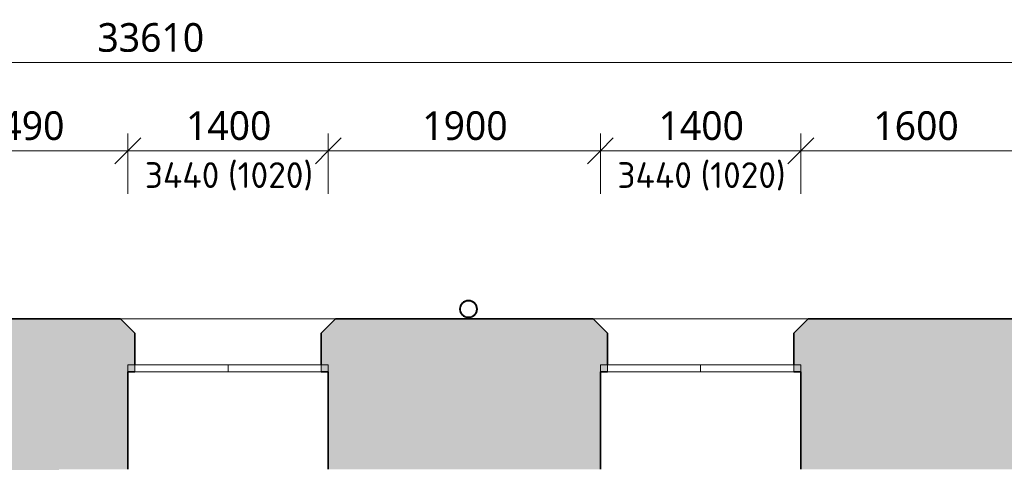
# Model space of a CAD drawing. Header units: metres. Extents: x -2.5 to 41.7, y -3 to 31.6.
# Tile 19 of 23: x 22 to 28.9, y 13.7 to 16.8. Entities that reach past the tile are written whole.
import ezdxf

# ---------------------------------------------------------------- set-up
doc = ezdxf.new("R2010")
doc.units = ezdxf.units.M
doc.layers.add('AV-KOTY', color=5, linetype='Continuous', lineweight=13, true_color=0x0000ff)
for name, color, linetype, lineweight in [('AV-KOTY-100', 7, 'Continuous', 5), ('AV-SRAFY', 7, 'Continuous', 35), ('AV-STAVBA', 7, 'Continuous', 18)]:
    doc.layers.add(name, color=color, linetype=linetype, lineweight=lineweight)
doc.styles.add('ISOCPEUR', font='isocpeur.ttf', dxfattribs={"height": 0.18})
doc.styles.add('Trebuchet MS', font='trebuc.ttf', dxfattribs={"height": 0.2})
doc.dimstyles.new('2_mm_-_O_-_Blue_-_mm', dxfattribs={"dimscale": 0.3048, "dimtxt": 0.20619, "dimasz": 0.590551, "dimexe": 0.393701, "dimexo": 0.0625, "dimgap": 0.065617, "dimtad": 1, "dimdec": 0, "dimlfac": 1000, "dimzin": 0, "dimdsep": 46, "dimtxsty": 'Trebuchet MS', "dimblk1": 'OBLIQUE', "dimblk2": 'OBLIQUE', "dimsah": 1, "dimcen": 0.09, "dimazin": 0, "dimtfac": 1, "dimtdec": 4, "dimtix": 1, "dimtmove": 0, "dimatfit": 3, "dimfxl": 0.984252, "dimfxlon": 1, "dimtvp": 1, "dimtfill": 1, "dimtolj": 1, "dimtzin": 0, "dimarcsym": 2})
doc.dimstyles.new('2_mm_-_O_-_Blue_-_mm_-_zaokrouhlena', dxfattribs={"dimscale": 0.3048, "dimtxt": 0.20619, "dimasz": 0.590551, "dimexe": 0.393701, "dimexo": 0.0625, "dimgap": 0.065617, "dimtad": 1, "dimdec": 0, "dimlfac": 1000, "dimrnd": 10, "dimzin": 0, "dimdsep": 46, "dimtxsty": 'Trebuchet MS', "dimblk1": 'OBLIQUE', "dimblk2": 'OBLIQUE', "dimsah": 1, "dimcen": 0.09, "dimazin": 0, "dimtfac": 1, "dimtdec": 4, "dimtix": 1, "dimtmove": 0, "dimatfit": 3, "dimfxl": 0.984252, "dimfxlon": 1, "dimtvp": 1, "dimtfill": 1, "dimtolj": 1, "dimtzin": 0, "dimarcsym": 2})

# ---------------------------------------------------------------- blocks, each defined once
blk = doc.blocks.new('WI_2222_bez středního sloupku - 1400x3440-1056389-1NP')
at = {"layer": 'AV-STAVBA'}
for p, q in [((-0.7, 0.155), (-0.7, 0.205)), ((-0.7, 0.205), (0.7, 0.205)), ((-0.7, 0.155), (0.7, 0.155)), ((0, 0.205), (-0.65, 0.205)), ((-0.65, 0.205), (-0.65, 0.155)), ((-0.65, 0.155), (-0.65, 0.205)), ((-0.65, 0.155), (0, 0.155)), ((0.65, 0.205), (0, 0.205)), ((0, 0.205), (0, 0.155)), ((0, 0.205), (0, 0.155)), ((0, 0.155), (0.65, 0.155)), ((0.65, 0.205), (0.65, 0.155)), ((0.65, 0.155), (0.65, 0.205)), ((0.7, 0.155), (0.7, 0.205))]:
    blk.add_line(p, q, dxfattribs=at)
blk = doc.blocks.new('GM_Dešťový svod_03 - GM_Dešťový svod_03-1503405-1NP')
at = {"layer": 'AV-STAVBA', "lineweight": 35}
for radius, start, end in [(0.06, 90, 270), (0.058, 90, 270), (0.06, 270, 90), (0.058, 270, 90)]:
    blk.add_arc((25.1837, 14.8171), radius, start, end, dxfattribs=at)
blk = doc.blocks.new('DIMBLOCK97-1NP')
at = {"layer": 'AV-KOTY-100', "color": 5, "true_color": 0x0000ff}
for p, q in [((21.3148, 15.9224), (21.3148, 16.0424)), ((22.8048, 15.9224), (22.8048, 16.0424)), ((21.3148, 15.9224), (21.4048, 16.0124)), ((22.8048, 15.9224), (22.8948, 16.0124)), ((21.3148, 15.9224), (21.2248, 15.8324)), ((21.3148, 15.9224), (22.8048, 15.9224)), ((21.3148, 15.9224), (21.3148, 15.6224)), ((22.8048, 15.9224), (22.7148, 15.8324)), ((22.8048, 15.9224), (22.8048, 15.6224))]:
    blk.add_line(p, q, dxfattribs=at)
at = {"layer": 'AV-KOTY-100', "color": 0, "insert": (21.7663, 16.1983), "char_height": 0.2, "width": 0.704541, "attachment_point": 1, "line_spacing_factor": 1.048425, "style": 'Trebuchet MS', "bg_fill": 3, "box_fill_scale": 1.25, "bg_fill_color": 256, "bg_fill_true_color": 13158600, "bg_fill_transparency": 0}
blk.add_mtext('1490', dxfattribs=at)
blk = doc.blocks.new('_Oblique')
at = {"color": 0, "linetype": 'ByBlock', "lineweight": -2}
blk.add_line((-0.5, -0.5), (0.5, 0.5), dxfattribs=at)
blk = doc.blocks.new('DIMBLOCK98-1NP')
at = {"layer": 'AV-KOTY-100', "color": 5, "true_color": 0x0000ff}
for p, q in [((22.8048, 15.9224), (22.8048, 16.0424)), ((24.2048, 15.9224), (24.2048, 16.0424)), ((22.8048, 15.9224), (22.8948, 16.0124)), ((24.2048, 15.9224), (24.2948, 16.0124)), ((22.8048, 15.9224), (22.7148, 15.8324)), ((22.8048, 15.9224), (24.2048, 15.9224)), ((22.8048, 15.9224), (22.8048, 15.6224)), ((24.2048, 15.9224), (24.1148, 15.8324)), ((24.2048, 15.9224), (24.2048, 15.6224))]:
    blk.add_line(p, q, dxfattribs=at)
at = {"layer": 'AV-KOTY-100', "color": 0, "insert": (23.2113, 16.1983), "char_height": 0.2, "width": 0.704541, "attachment_point": 1, "line_spacing_factor": 1.048425, "style": 'Trebuchet MS', "bg_fill": 3, "box_fill_scale": 1.25, "bg_fill_color": 256, "bg_fill_true_color": 13158600, "bg_fill_transparency": 0}
blk.add_mtext('1400', dxfattribs=at)
blk = doc.blocks.new('DIMBLOCK99-1NP')
at = {"layer": 'AV-KOTY-100', "color": 5, "true_color": 0x0000ff}
for p, q in [((24.2048, 15.9224), (24.2048, 16.0424)), ((26.1048, 15.9224), (26.1048, 16.0424)), ((24.2048, 15.9224), (24.2948, 16.0124)), ((26.1048, 15.9224), (26.1948, 16.0124)), ((24.2048, 15.9224), (24.1148, 15.8324)), ((24.2048, 15.9224), (26.1048, 15.9224)), ((24.2048, 15.9224), (24.2048, 15.6224)), ((26.1048, 15.9224), (26.0148, 15.8324)), ((26.1048, 15.9224), (26.1048, 15.6224))]:
    blk.add_line(p, q, dxfattribs=at)
at = {"layer": 'AV-KOTY-100', "color": 0, "insert": (24.8613, 16.1983), "char_height": 0.2, "width": 0.704541, "attachment_point": 1, "line_spacing_factor": 1.048425, "style": 'Trebuchet MS', "bg_fill": 3, "box_fill_scale": 1.25, "bg_fill_color": 256, "bg_fill_true_color": 13158600, "bg_fill_transparency": 0}
blk.add_mtext('1900', dxfattribs=at)
blk = doc.blocks.new('DIMBLOCK100-1NP')
at = {"layer": 'AV-KOTY-100', "color": 5, "true_color": 0x0000ff}
for p, q in [((26.1048, 15.9224), (26.1048, 16.0424)), ((27.5048, 15.9224), (27.5048, 16.0424)), ((26.1048, 15.9224), (26.1948, 16.0124)), ((27.5048, 15.9224), (27.5948, 16.0124)), ((26.1048, 15.9224), (26.0148, 15.8324)), ((26.1048, 15.9224), (27.5048, 15.9224)), ((26.1048, 15.9224), (26.1048, 15.6224)), ((27.5048, 15.9224), (27.4148, 15.8324)), ((27.5048, 15.9224), (27.5048, 15.6224))]:
    blk.add_line(p, q, dxfattribs=at)
at = {"layer": 'AV-KOTY-100', "color": 0, "insert": (26.5113, 16.1983), "char_height": 0.2, "width": 0.704541, "attachment_point": 1, "line_spacing_factor": 1.048425, "style": 'Trebuchet MS', "bg_fill": 3, "box_fill_scale": 1.25, "bg_fill_color": 256, "bg_fill_true_color": 13158600, "bg_fill_transparency": 0}
blk.add_mtext('1400', dxfattribs=at)
blk = doc.blocks.new('DIMBLOCK101-1NP')
at = {"layer": 'AV-KOTY-100', "color": 5, "true_color": 0x0000ff}
for p, q in [((27.5048, 15.9224), (27.5048, 16.0424)), ((29.1048, 15.9224), (29.1048, 16.0424)), ((27.5048, 15.9224), (27.5948, 16.0124)), ((29.1048, 15.9224), (29.1948, 16.0124)), ((27.5048, 15.9224), (27.4148, 15.8324)), ((27.5048, 15.9224), (29.1048, 15.9224)), ((27.5048, 15.9224), (27.5048, 15.6224)), ((29.1048, 15.9224), (29.0148, 15.8324)), ((29.1048, 15.9224), (29.1048, 15.6224))]:
    blk.add_line(p, q, dxfattribs=at)
at = {"layer": 'AV-KOTY-100', "color": 0, "insert": (28.0113, 16.1983), "char_height": 0.2, "width": 0.704541, "attachment_point": 1, "line_spacing_factor": 1.048425, "style": 'Trebuchet MS', "bg_fill": 3, "box_fill_scale": 1.25, "bg_fill_color": 256, "bg_fill_true_color": 13158600, "bg_fill_transparency": 0}
blk.add_mtext('1600', dxfattribs=at)
blk = doc.blocks.new('DIMBLOCK120-1NP')
at = {"layer": 'AV-KOTY-100', "color": 5, "true_color": 0x0000ff}
for p, q in [((6.1548, 16.5385), (6.1548, 16.8385)), ((39.7648, 16.5385), (39.7648, 16.6585)), ((6.1548, 16.5385), (6.2448, 16.6285)), ((39.7648, 16.5385), (39.8548, 16.6285)), ((6.1548, 16.5385), (6.0648, 16.4485)), ((6.1548, 16.5385), (39.7648, 16.5385)), ((6.1548, 16.5385), (6.1548, 16.4185)), ((39.7648, 16.5385), (39.6748, 16.4485)), ((39.7648, 16.5385), (39.7648, 16.2385))]:
    blk.add_line(p, q, dxfattribs=at)
at = {"layer": 'AV-KOTY-100', "color": 0, "insert": (22.5929, 16.8144), "char_height": 0.2, "width": 0.880677, "attachment_point": 1, "line_spacing_factor": 1.048425, "style": 'Trebuchet MS', "bg_fill": 3, "box_fill_scale": 1.25, "bg_fill_color": 256, "bg_fill_true_color": 13158600, "bg_fill_transparency": 0}
blk.add_mtext('33610', dxfattribs=at)

msp = doc.modelspace()

# ---------------------------------------------------------------- hatches: boundary and pattern name
at = {"layer": 'AV-SRAFY', "lineweight": 18}
h = msp.add_hatch(color=256, dxfattribs=at)
h.paths.add_polyline_path([(21.8248, 13.8482), (22.3248, 13.8482), (22.3248, 14.7482), (21.4698, 14.7482), (21.3148, 14.6029), (21.3148, 14.2982), (21.5448, 14.2982), (21.5448, 13.8482)])
h.paths.add_polyline_path([(17.6648, 13.8482), (17.9448, 13.8482), (17.9448, 14.2982), (18.1648, 14.2982), (18.1648, 14.6216), (18.0298, 14.7482), (17.4148, 14.7482), (17.4148, 13.8482), (17.5365, 13.8482)])
h = msp.add_hatch(color=256, dxfattribs=at)
h.paths.add_polyline_path([(39.1448, 13.6982), (39.1448, 14.7482), (38.6848, 14.7482), (38.6848, 13.6982), (39.0313, 13.6982)])
h.paths.add_polyline_path([(36.4748, 13.6982), (37.3348, 13.6982), (37.3348, 14.7482), (35.8548, 14.7482), (35.7548, 14.6482), (35.7548, 14.3782), (35.8048, 14.3782), (35.8048, 13.6982)])
h.paths.add_polyline_path([(33.5048, 13.6982), (34.4048, 13.6982), (34.4048, 14.3782), (34.4548, 14.3782), (34.4548, 14.6482), (34.3548, 14.7482), (33.5548, 14.7482), (33.4548, 14.6482), (33.4548, 14.3782), (33.5048, 14.3782), (33.5048, 14.0569)])
h.paths.add_polyline_path([(32.1048, 13.6982), (32.1048, 14.3782), (32.1548, 14.3782), (32.1548, 14.6482), (32.0548, 14.7482), (30.5548, 14.7482), (30.4548, 14.6482), (30.4548, 14.3782), (30.5048, 14.3782), (30.5048, 13.6982), (31.8664, 13.6982)])
h.paths.add_polyline_path([(29.1048, 13.6982), (29.1048, 14.3782), (29.1548, 14.3782), (29.1548, 14.6482), (29.0548, 14.7482), (27.5548, 14.7482), (27.4548, 14.6482), (27.4548, 14.3782), (27.5048, 14.3782), (27.5048, 13.6982)])
h.paths.add_polyline_path([(22.3248, 13.6982), (22.8048, 13.6982), (22.8048, 14.3782), (22.8548, 14.3782), (22.8548, 14.6482), (22.7548, 14.7482), (22.3248, 14.7482), (22.3248, 13.8482)])
h.paths.add_polyline_path([(24.2048, 13.6982), (26.1048, 13.6982), (26.1048, 14.3782), (26.1548, 14.3782), (26.1548, 14.6482), (26.0548, 14.7482), (24.2548, 14.7482), (24.1548, 14.6482), (24.1548, 14.3782), (24.2048, 14.3782), (24.2048, 14.0569)])
h = msp.add_hatch(color=256, dxfattribs=at)
h.paths.add_polyline_path([(21.8355, 8.5282), (22.3248, 8.5282), (22.3248, 10.137), (21.8248, 10.137), (21.8248, 8.5282)])
h.paths.add_polyline_path([(22.3248, 11.987), (22.3248, 13.8482), (21.8248, 13.8482), (21.8248, 11.987), (21.8355, 11.987)])

# ---------------------------------------------------------------- linework, layer by layer
at = {"layer": 'AV-STAVBA', "lineweight": 35}
for p, q in [((22.7548, 14.7482), (21.4698, 14.7482)), ((22.8548, 14.6482), (22.7548, 14.7482)), ((24.2548, 14.7482), (24.1548, 14.6482)), ((26.0548, 14.7482), (24.2548, 14.7482)), ((26.1548, 14.6482), (26.0548, 14.7482)), ((27.5548, 14.7482), (27.4548, 14.6482)), ((29.0548, 14.7482), (27.5548, 14.7482)), ((22.8548, 14.4282), (22.8548, 14.6482)), ((24.1548, 14.6482), (24.1548, 14.4282)), ((26.1548, 14.4282), (26.1548, 14.6482)), ((27.4548, 14.6482), (27.4548, 14.4282)), ((22.8048, 13.6982), (22.8048, 14.3782)), ((22.8048, 14.3782), (22.8548, 14.3782)), ((24.1548, 14.3782), (24.2048, 14.3782)), ((24.2048, 14.3782), (24.2048, 13.6982)), ((26.1048, 13.6982), (26.1048, 14.3782)), ((26.1048, 14.3782), (26.1548, 14.3782)), ((27.4548, 14.3782), (27.5048, 14.3782)), ((27.5048, 14.3782), (27.5048, 13.6982))]:
    msp.add_line(p, q, dxfattribs=at)
at = {"layer": 'AV-STAVBA'}
for p, q in [((22.7548, 14.7482), (24.2548, 14.7482)), ((26.0548, 14.7482), (27.5548, 14.7482))]:
    msp.add_line(p, q, dxfattribs=at)

# ---------------------------------------------------------------- block references
at = {"layer": 'AV-STAVBA', "lineweight": 35}
msp.add_blockref('GM_Dešťový svod_03 - GM_Dešťový svod_03-1503405-1NP', (0, 0), dxfattribs=at)
at = {"layer": 'AV-STAVBA'}
for p in [(23.5048, 14.2232), (26.8048, 14.2232)]:
    msp.add_blockref('WI_2222_bez středního sloupku - 1400x3440-1056389-1NP', p, dxfattribs=at)

# ---------------------------------------------------------------- dimensions: what is measured, and where the dimension line sits
at = {"layer": 'AV-KOTY', "lineweight": 5}
for base, p1, p2, dimstyle, override, picture, middle in [((39.7648, 16.5385), (6.1548, 16.8385), (39.7648, 16.2385), '2_mm_-_O_-_Blue_-_mm', {"dimpost": '<>', "dimfxl": 33.615355}, 'DIMBLOCK120-1NP', (22.9598, 16.6606)), ((22.8048, 15.9224), (21.3148, 15.6224), (22.8048, 15.6224), '2_mm_-_O_-_Blue_-_mm_-_zaokrouhlena', {"dimpost": '<>', "dimfxl": 1.49}, 'DIMBLOCK97-1NP', (22.0598, 16.0445))]:
    dim = msp.add_linear_dim(base=base, p1=p1, p2=p2, dimstyle=dimstyle, override=override, dxfattribs=at)
    dim.commit()
    dim.dimension.update_dxf_attribs({"geometry": picture, "text_midpoint": middle})

# ---------------------------------------------------------------- next in the draw order: dimensions: what is measured, and where the dimension line sits
dim = msp.add_linear_dim(base=(24.2048, 15.9224), p1=(22.8048, 15.6224), p2=(24.2048, 15.6224), dimstyle='2_mm_-_O_-_Blue_-_mm_-_zaokrouhlena', override={"dimpost": '<>', "dimfxl": 1.4}, dxfattribs=at)
dim.commit()
dim.dimension.update_dxf_attribs({"geometry": 'DIMBLOCK98-1NP', "text_midpoint": (23.5048, 16.0441)})

# ---------------------------------------------------------------- next in the draw order: texts
at = {"layer": 'AV-KOTY', "lineweight": 5, "insert": (22.9234, 15.8429), "char_height": 0.18, "width": 0.657384, "attachment_point": 1, "style": 'ISOCPEUR'}
msp.add_mtext('3440', dxfattribs=at)

# ---------------------------------------------------------------- next in the draw order: dimensions: what is measured, and where the dimension line sits
at = {"layer": 'AV-KOTY', "lineweight": 5}
dim = msp.add_linear_dim(base=(26.1048, 15.9224), p1=(24.2048, 15.6224), p2=(26.1048, 15.6224), dimstyle='2_mm_-_O_-_Blue_-_mm_-_zaokrouhlena', override={"dimpost": '<>', "dimfxl": 1.9}, dxfattribs=at)
dim.commit()
dim.dimension.update_dxf_attribs({"geometry": 'DIMBLOCK99-1NP', "text_midpoint": (25.1548, 16.0445)})

# ---------------------------------------------------------------- next in the draw order: texts
at = {"layer": 'AV-KOTY', "lineweight": 5, "insert": (23.5046, 15.8429), "char_height": 0.18, "width": 0.745569, "attachment_point": 1, "style": 'ISOCPEUR'}
msp.add_mtext('(1020)', dxfattribs=at)

# ---------------------------------------------------------------- next in the draw order: dimensions: what is measured, and where the dimension line sits
at = {"layer": 'AV-KOTY', "lineweight": 5}
dim = msp.add_linear_dim(base=(27.5048, 15.9224), p1=(26.1048, 15.6224), p2=(27.5048, 15.6224), dimstyle='2_mm_-_O_-_Blue_-_mm_-_zaokrouhlena', override={"dimpost": '<>', "dimfxl": 1.4}, dxfattribs=at)
dim.commit()
dim.dimension.update_dxf_attribs({"geometry": 'DIMBLOCK100-1NP', "text_midpoint": (26.8048, 16.0441)})

# ---------------------------------------------------------------- next in the draw order: texts
at = {"layer": 'AV-KOTY', "lineweight": 5, "insert": (26.2234, 15.8429), "char_height": 0.18, "width": 0.657384, "attachment_point": 1, "style": 'ISOCPEUR'}
msp.add_mtext('3440', dxfattribs=at)

# ---------------------------------------------------------------- next in the draw order: dimensions: what is measured, and where the dimension line sits
at = {"layer": 'AV-KOTY', "lineweight": 5}
dim = msp.add_linear_dim(base=(29.1048, 15.9224), p1=(27.5048, 15.6224), p2=(29.1048, 15.6224), dimstyle='2_mm_-_O_-_Blue_-_mm_-_zaokrouhlena', override={"dimpost": '<>', "dimfxl": 1.6}, dxfattribs=at)
dim.commit()
dim.dimension.update_dxf_attribs({"geometry": 'DIMBLOCK101-1NP', "text_midpoint": (28.3048, 16.0445)})

# ---------------------------------------------------------------- next in the draw order: texts
at = {"layer": 'AV-KOTY', "lineweight": 5, "insert": (26.8046, 15.8429), "char_height": 0.18, "width": 0.745569, "attachment_point": 1, "style": 'ISOCPEUR'}
msp.add_mtext('(1020)', dxfattribs=at)

doc.saveas('drawing.dxf')
